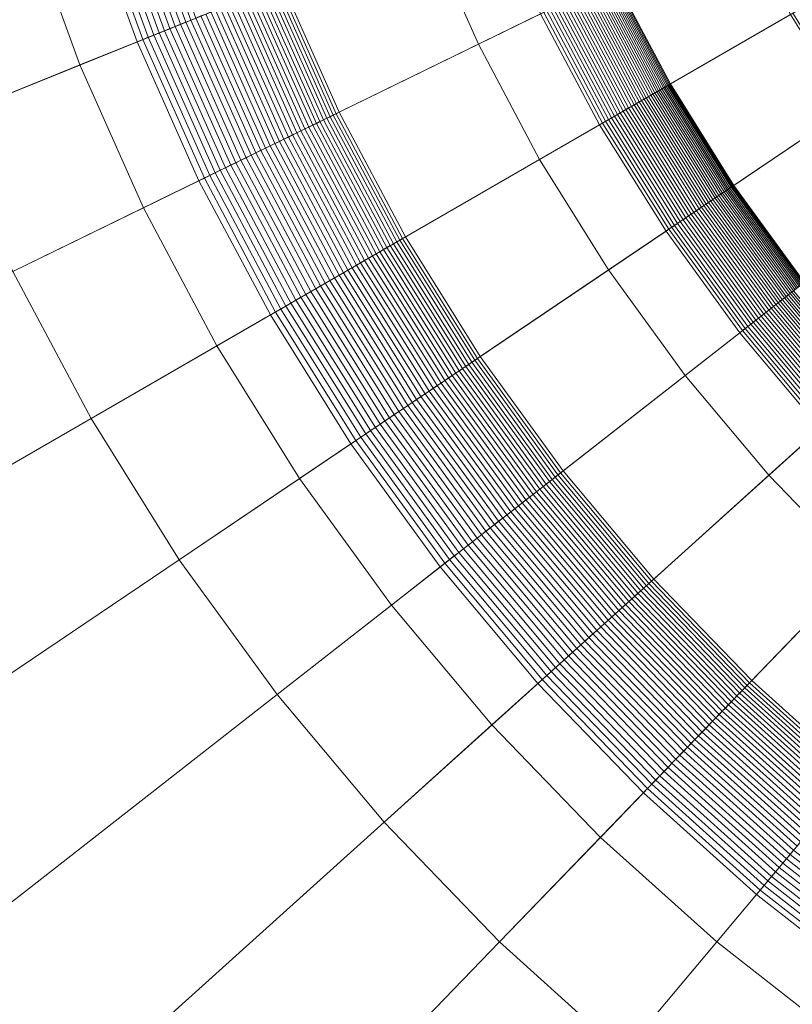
# Model space of a CAD drawing. Header units: millimetres. Extents: x -219 to 220, y -220 to 220.
# Tile 43 of 146: x -45 to -29, y -38 to -17. Entities that reach past the tile are written whole.
import ezdxf

# ---------------------------------------------------------------- set-up
doc = ezdxf.new("R2010")
doc.units = ezdxf.units.MM
doc.layers.add('LUCIDO_1', color=1, linetype='Continuous', lineweight=20, true_color=0xff0000)
doc.layers.add('Nessuna', color=7, linetype='Continuous', lineweight=9)

# ---------------------------------------------------------------- blocks, each defined once
blk = doc.blocks.new('Group-1')
at = {"layer": 'Nessuna', "color": 7, "linetype": 'Continuous', "lineweight": 9, "transparency": 33554687}
for points in [[(-35.559, -17.576, -97.712), (-36.695, -15.025, -97.712), (-20.933, -8.657, -97.712), (-20.28, -10.124, -97.712)], [(-34.249, -20.041, -97.712), (-35.559, -17.576, -97.712), (-20.28, -10.124, -97.712), (-19.526, -11.541, -97.712)], [(-32.769, -22.409, -97.712), (-34.249, -20.041, -97.712), (-19.526, -11.541, -97.712), (-18.676, -12.903, -97.712)], [(-35.319, -14.469, -70.282), (-36.239, -11.943, -70.282), (-48.207, -15.832, -69.262), (-46.987, -19.184, -69.262)], [(-31.128, -24.668, -97.712), (-32.769, -22.409, -97.712), (-18.676, -12.903, -97.712), (-17.732, -14.201, -97.712)], [(-41.944, -17.146, -90.182), (-43.034, -14.151, -90.182), (-42.92, -14.114, -90.234), (-41.832, -17.101, -90.234)], [(-41.832, -17.101, -90.234), (-42.92, -14.114, -90.234), (-42.807, -14.077, -90.29), (-41.722, -17.057, -90.29)], [(-41.722, -17.057, -90.29), (-42.807, -14.077, -90.29), (-42.695, -14.041, -90.349), (-41.614, -17.013, -90.349)], [(-42.518, -17.378, -89.968), (-43.623, -14.342, -89.968), (-43.503, -14.304, -90.004), (-42.401, -17.331, -90.004)], [(-42.401, -17.331, -90.004), (-43.503, -14.304, -90.004), (-43.384, -14.265, -90.044), (-42.285, -17.284, -90.044)], [(-42.285, -17.284, -90.044), (-43.384, -14.265, -90.044), (-43.266, -14.227, -90.086), (-42.17, -17.238, -90.086)], [(-42.17, -17.238, -90.086), (-43.266, -14.227, -90.086), (-43.149, -14.189, -90.133), (-42.056, -17.192, -90.133)], [(-42.056, -17.192, -90.133), (-43.149, -14.189, -90.133), (-43.034, -14.151, -90.182), (-41.944, -17.146, -90.182)], [(-29.333, -26.806, -97.712), (-31.128, -24.668, -97.712), (-17.732, -14.201, -97.712), (-16.7, -15.431, -97.712)], [(-34.226, -16.925, -70.282), (-35.319, -14.469, -70.282), (-46.987, -19.184, -69.262), (-45.536, -22.442, -69.262)], [(-44.1, -18.017, -89.626), (-45.246, -14.87, -89.626), (-43.987, -14.461, -89.879), (-42.873, -17.522, -89.879)], [(-42.873, -17.522, -89.879), (-43.987, -14.461, -89.879), (-43.865, -14.421, -89.905), (-42.754, -17.473, -89.905)], [(-42.754, -17.473, -89.905), (-43.865, -14.421, -89.905), (-43.744, -14.382, -89.935), (-42.636, -17.426, -89.935)], [(-42.636, -17.426, -89.935), (-43.744, -14.382, -89.935), (-43.623, -14.342, -89.968), (-42.518, -17.378, -89.968)], [(-46.987, -19.184, -89.301), (-48.207, -15.832, -89.301), (-45.246, -14.87, -89.626), (-44.1, -18.017, -89.626)], [(-28.869, -16.935, -81.761), (-29.976, -14.853, -81.761), (-32.647, -16.155, -71.709), (-31.442, -18.421, -71.709)], [(-38.544, -19.031, -92.208), (-39.773, -16.269, -92.208), (-36.695, -15.025, -97.712), (-35.559, -17.576, -97.712)], [(-27.394, -28.815, -97.712), (-29.333, -26.806, -97.712), (-16.7, -15.431, -97.712), (-15.585, -16.586, -97.712)], [(-31.594, -18.509, -71.294), (-32.805, -16.232, -71.294), (-32.839, -16.249, -71.23), (-31.627, -18.528, -71.23)], [(-31.563, -18.491, -71.361), (-32.773, -16.217, -71.361), (-32.805, -16.232, -71.294), (-31.594, -18.509, -71.294)], [(-31.535, -18.474, -71.428), (-32.743, -16.202, -71.428), (-32.773, -16.217, -71.361), (-31.563, -18.491, -71.361)], [(-31.508, -18.459, -71.497), (-32.715, -16.189, -71.497), (-32.743, -16.202, -71.428), (-31.535, -18.474, -71.428)], [(-31.484, -18.445, -71.566), (-32.69, -16.177, -71.566), (-32.715, -16.189, -71.497), (-31.508, -18.459, -71.497)], [(-31.462, -18.432, -71.637), (-32.667, -16.165, -71.637), (-32.69, -16.177, -71.566), (-31.484, -18.445, -71.566)], [(-31.442, -18.421, -71.709), (-32.647, -16.155, -71.709), (-32.667, -16.165, -71.637), (-31.462, -18.432, -71.637)], [(-39.032, -19.27, -91.469), (-40.277, -16.473, -91.469), (-40.198, -16.441, -91.568), (-38.955, -19.232, -91.568)], [(-38.955, -19.232, -91.568), (-40.198, -16.441, -91.568), (-40.121, -16.409, -91.67), (-38.88, -19.196, -91.67)], [(-38.88, -19.196, -91.67), (-40.121, -16.409, -91.67), (-40.046, -16.379, -91.773), (-38.808, -19.16, -91.773)], [(-38.808, -19.16, -91.773), (-40.046, -16.379, -91.773), (-39.974, -16.35, -91.879), (-38.738, -19.126, -91.879)], [(-38.738, -19.126, -91.879), (-39.974, -16.35, -91.879), (-39.904, -16.322, -91.987), (-38.67, -19.093, -91.987)], [(-38.67, -19.093, -91.987), (-39.904, -16.322, -91.987), (-39.838, -16.295, -92.096), (-38.606, -19.062, -92.096)], [(-38.606, -19.062, -92.096), (-39.838, -16.295, -92.096), (-39.773, -16.269, -92.208), (-38.544, -19.031, -92.208)], [(-32.011, -18.749, -70.723), (-33.238, -16.444, -70.723), (-33.291, -16.469, -70.677), (-32.063, -18.779, -70.677)], [(-31.962, -18.721, -70.772), (-33.186, -16.418, -70.772), (-33.238, -16.444, -70.723), (-32.011, -18.749, -70.723)], [(-31.914, -18.693, -70.822), (-33.136, -16.394, -70.822), (-33.186, -16.418, -70.772), (-31.962, -18.721, -70.772)], [(-31.867, -18.666, -70.875), (-33.088, -16.37, -70.875), (-33.136, -16.394, -70.822), (-31.914, -18.693, -70.822)], [(-31.822, -18.64, -70.93), (-33.041, -16.348, -70.93), (-33.088, -16.37, -70.875), (-31.867, -18.666, -70.875)], [(-31.78, -18.616, -70.986), (-32.997, -16.326, -70.986), (-33.041, -16.348, -70.93), (-31.822, -18.64, -70.93)], [(-31.739, -18.592, -71.044), (-32.954, -16.305, -71.044), (-32.997, -16.326, -70.986), (-31.78, -18.616, -70.986)], [(-31.699, -18.569, -71.105), (-32.914, -16.286, -71.105), (-32.954, -16.305, -71.044), (-31.739, -18.592, -71.044)], [(-31.662, -18.548, -71.166), (-32.875, -16.267, -71.166), (-32.914, -16.286, -71.105), (-31.699, -18.569, -71.105)], [(-31.627, -18.528, -71.23), (-32.839, -16.249, -71.23), (-32.875, -16.267, -71.166), (-31.662, -18.548, -71.166)], [(-39.541, -19.518, -90.924), (-40.803, -16.685, -90.924), (-40.71, -16.647, -91.009), (-39.451, -19.474, -91.009)], [(-39.451, -19.474, -91.009), (-40.71, -16.647, -91.009), (-40.619, -16.611, -91.096), (-39.363, -19.431, -91.096)], [(-39.363, -19.431, -91.096), (-40.619, -16.611, -91.096), (-40.53, -16.575, -91.186), (-39.277, -19.389, -91.186)], [(-39.277, -19.389, -91.186), (-40.53, -16.575, -91.186), (-40.443, -16.54, -91.278), (-39.193, -19.348, -91.278)], [(-39.193, -19.348, -91.278), (-40.443, -16.54, -91.278), (-40.359, -16.506, -91.372), (-39.111, -19.308, -91.372)], [(-39.111, -19.308, -91.372), (-40.359, -16.506, -91.372), (-40.277, -16.473, -91.469), (-39.032, -19.27, -91.469)], [(-32.399, -18.973, -70.449), (-33.639, -16.639, -70.449), (-33.702, -16.67, -70.42), (-32.459, -19.008, -70.42)], [(-32.34, -18.939, -70.481), (-33.578, -16.61, -70.481), (-33.639, -16.639, -70.449), (-32.399, -18.973, -70.449)], [(-32.282, -18.906, -70.515), (-33.518, -16.58, -70.515), (-33.578, -16.61, -70.481), (-32.34, -18.939, -70.481)], [(-32.225, -18.873, -70.552), (-33.459, -16.552, -70.552), (-33.518, -16.58, -70.515), (-32.282, -18.906, -70.515)], [(-32.17, -18.841, -70.591), (-33.402, -16.524, -70.591), (-33.459, -16.552, -70.552), (-32.225, -18.873, -70.552)], [(-32.116, -18.81, -70.633), (-33.346, -16.496, -70.633), (-33.402, -16.524, -70.591), (-32.17, -18.841, -70.591)], [(-32.063, -18.779, -70.677), (-33.291, -16.469, -70.677), (-33.346, -16.496, -70.633), (-32.116, -18.81, -70.633)], [(-40.02, -19.752, -90.543), (-41.296, -16.884, -90.543), (-41.194, -16.843, -90.614), (-39.921, -19.703, -90.614)], [(-39.921, -19.703, -90.614), (-41.194, -16.843, -90.614), (-41.093, -16.802, -90.687), (-39.823, -19.655, -90.687)], [(-39.823, -19.655, -90.687), (-41.093, -16.802, -90.687), (-40.995, -16.762, -90.764), (-39.727, -19.609, -90.764)], [(-39.727, -19.609, -90.764), (-40.995, -16.762, -90.764), (-40.898, -16.723, -90.843), (-39.633, -19.563, -90.843)], [(-39.633, -19.563, -90.843), (-40.898, -16.723, -90.843), (-40.803, -16.685, -90.924), (-39.541, -19.518, -90.924)], [(-32.834, -19.224, -70.3), (-34.091, -16.86, -70.3), (-34.158, -16.893, -70.29), (-32.899, -19.262, -70.29)], [(-32.77, -19.187, -70.313), (-34.025, -16.828, -70.313), (-34.091, -16.86, -70.3), (-32.834, -19.224, -70.3)], [(-32.707, -19.151, -70.329), (-33.959, -16.795, -70.329), (-34.025, -16.828, -70.313), (-32.77, -19.187, -70.313)], [(-32.643, -19.114, -70.348), (-33.894, -16.763, -70.348), (-33.959, -16.795, -70.329), (-32.707, -19.151, -70.329)], [(-32.581, -19.078, -70.369), (-33.829, -16.732, -70.369), (-33.894, -16.763, -70.348), (-32.643, -19.114, -70.348)], [(-32.519, -19.043, -70.393), (-33.765, -16.701, -70.393), (-33.829, -16.732, -70.369), (-32.581, -19.078, -70.369)], [(-32.459, -19.008, -70.42), (-33.702, -16.67, -70.42), (-33.765, -16.701, -70.393), (-32.519, -19.043, -70.393)], [(-32.963, -19.299, -70.282), (-34.226, -16.925, -70.282), (-45.536, -22.442, -69.262), (-43.862, -25.591, -69.262)], [(-40.539, -20.005, -90.234), (-41.832, -17.101, -90.234), (-41.722, -17.057, -90.29), (-40.433, -19.953, -90.29)], [(-40.433, -19.953, -90.29), (-41.722, -17.057, -90.29), (-41.614, -17.013, -90.349), (-40.327, -19.901, -90.349)], [(-40.327, -19.901, -90.349), (-41.614, -17.013, -90.349), (-41.506, -16.969, -90.41), (-40.223, -19.851, -90.41)], [(-40.223, -19.851, -90.41), (-41.506, -16.969, -90.41), (-41.401, -16.927, -90.475), (-40.121, -19.801, -90.475)], [(-40.121, -19.801, -90.475), (-41.401, -16.927, -90.475), (-41.296, -16.884, -90.543), (-40.02, -19.752, -90.543)], [(-32.899, -19.262, -70.29), (-34.158, -16.893, -70.29), (-34.226, -16.925, -70.282), (-32.963, -19.299, -70.282)], [(-27.619, -18.935, -81.761), (-28.869, -16.935, -81.761), (-31.442, -18.421, -71.709), (-30.083, -20.597, -71.709)], [(-27.573, -18.904, -81.942), (-28.821, -16.907, -81.942), (-28.869, -16.935, -81.761), (-27.619, -18.935, -81.761)], [(-41.091, -20.274, -90.004), (-42.401, -17.331, -90.004), (-42.285, -17.284, -90.044), (-40.978, -20.219, -90.044)], [(-40.978, -20.219, -90.044), (-42.285, -17.284, -90.044), (-42.17, -17.238, -90.086), (-40.867, -20.165, -90.086)], [(-40.867, -20.165, -90.086), (-42.17, -17.238, -90.086), (-42.056, -17.192, -90.133), (-40.757, -20.111, -90.133)], [(-40.757, -20.111, -90.133), (-42.056, -17.192, -90.133), (-41.944, -17.146, -90.182), (-40.648, -20.058, -90.182)], [(-40.648, -20.058, -90.182), (-41.944, -17.146, -90.182), (-41.832, -17.101, -90.234), (-40.539, -20.005, -90.234)], [(-41.548, -20.497, -89.879), (-42.873, -17.522, -89.879), (-42.754, -17.473, -89.905), (-41.433, -20.441, -89.905)], [(-41.433, -20.441, -89.905), (-42.754, -17.473, -89.905), (-42.636, -17.426, -89.935), (-41.318, -20.385, -89.935)], [(-41.318, -20.385, -89.935), (-42.636, -17.426, -89.935), (-42.518, -17.378, -89.968), (-41.204, -20.329, -89.968)], [(-41.204, -20.329, -89.968), (-42.518, -17.378, -89.968), (-42.401, -17.331, -90.004), (-41.091, -20.274, -90.004)], [(-42.738, -21.077, -89.626), (-44.1, -18.017, -89.626), (-42.873, -17.522, -89.879), (-41.548, -20.497, -89.879)], [(-37.124, -21.701, -92.208), (-38.544, -19.031, -92.208), (-35.559, -17.576, -97.712), (-34.249, -20.041, -97.712)], [(-45.536, -22.442, -89.301), (-46.987, -19.184, -89.301), (-44.1, -18.017, -89.626), (-42.738, -21.077, -89.626)], [(-30.293, -20.739, -71.166), (-31.662, -18.548, -71.166), (-31.699, -18.569, -71.105), (-30.329, -20.763, -71.105)], [(-30.26, -20.716, -71.23), (-31.627, -18.528, -71.23), (-31.662, -18.548, -71.166), (-30.293, -20.739, -71.166)], [(-30.228, -20.695, -71.294), (-31.594, -18.509, -71.294), (-31.627, -18.528, -71.23), (-30.26, -20.716, -71.23)], [(-30.199, -20.675, -71.361), (-31.563, -18.491, -71.361), (-31.594, -18.509, -71.294), (-30.228, -20.695, -71.294)], [(-30.171, -20.656, -71.428), (-31.535, -18.474, -71.428), (-31.563, -18.491, -71.361), (-30.199, -20.675, -71.361)], [(-30.146, -20.639, -71.497), (-31.508, -18.459, -71.497), (-31.535, -18.474, -71.428), (-30.171, -20.656, -71.428)], [(-30.123, -20.624, -71.566), (-31.484, -18.445, -71.566), (-31.508, -18.459, -71.497), (-30.146, -20.639, -71.497)], [(-30.102, -20.609, -71.637), (-31.462, -18.432, -71.637), (-31.484, -18.445, -71.566), (-30.123, -20.624, -71.566)], [(-30.083, -20.597, -71.709), (-31.442, -18.421, -71.709), (-31.462, -18.432, -71.637), (-30.102, -20.609, -71.637)], [(-30.628, -20.964, -70.723), (-32.011, -18.749, -70.723), (-32.063, -18.779, -70.677), (-30.677, -20.997, -70.677)], [(-30.58, -20.932, -70.772), (-31.962, -18.721, -70.772), (-32.011, -18.749, -70.723), (-30.628, -20.964, -70.723)], [(-30.534, -20.901, -70.822), (-31.914, -18.693, -70.822), (-31.962, -18.721, -70.772), (-30.58, -20.932, -70.772)], [(-30.489, -20.871, -70.875), (-31.867, -18.666, -70.875), (-31.914, -18.693, -70.822), (-30.534, -20.901, -70.822)], [(-30.447, -20.842, -70.93), (-31.822, -18.64, -70.93), (-31.867, -18.666, -70.875), (-30.489, -20.871, -70.875)], [(-30.406, -20.815, -70.986), (-31.78, -18.616, -70.986), (-31.822, -18.64, -70.93), (-30.447, -20.842, -70.93)], [(-30.366, -20.788, -71.044), (-31.739, -18.592, -71.044), (-31.78, -18.616, -70.986), (-30.406, -20.815, -70.986)], [(-30.329, -20.763, -71.105), (-31.699, -18.569, -71.105), (-31.739, -18.592, -71.044), (-30.366, -20.788, -71.044)], [(-30.998, -21.214, -70.449), (-32.399, -18.973, -70.449), (-32.459, -19.008, -70.42), (-31.056, -21.253, -70.42)], [(-30.942, -21.176, -70.481), (-32.34, -18.939, -70.481), (-32.399, -18.973, -70.449), (-30.998, -21.214, -70.449)], [(-30.886, -21.139, -70.515), (-32.282, -18.906, -70.515), (-32.34, -18.939, -70.481), (-30.942, -21.176, -70.481)], [(-30.832, -21.102, -70.552), (-32.225, -18.873, -70.552), (-32.282, -18.906, -70.515), (-30.886, -21.139, -70.515)], [(-30.779, -21.066, -70.591), (-32.17, -18.841, -70.591), (-32.225, -18.873, -70.552), (-30.832, -21.102, -70.552)], [(-30.727, -21.031, -70.633), (-32.116, -18.81, -70.633), (-32.17, -18.841, -70.591), (-30.779, -21.066, -70.591)], [(-30.677, -20.997, -70.677), (-32.063, -18.779, -70.677), (-32.116, -18.81, -70.633), (-30.727, -21.031, -70.633)], [(-26.233, -20.843, -81.761), (-27.619, -18.935, -81.761), (-30.083, -20.597, -71.709), (-28.575, -22.673, -71.709)], [(-37.448, -21.888, -91.67), (-38.88, -19.196, -91.67), (-38.808, -19.16, -91.773), (-37.379, -21.848, -91.773)], [(-37.379, -21.848, -91.773), (-38.808, -19.16, -91.773), (-38.738, -19.126, -91.879), (-37.311, -21.809, -91.879)], [(-37.311, -21.809, -91.879), (-38.738, -19.126, -91.879), (-38.67, -19.093, -91.987), (-37.246, -21.772, -91.987)], [(-37.246, -21.772, -91.987), (-38.67, -19.093, -91.987), (-38.606, -19.062, -92.096), (-37.184, -21.736, -92.096)], [(-37.184, -21.736, -92.096), (-38.606, -19.062, -92.096), (-38.544, -19.031, -92.208), (-37.124, -21.701, -92.208)], [(-31.354, -21.454, -70.313), (-32.77, -19.187, -70.313), (-32.834, -19.224, -70.3), (-31.415, -21.496, -70.3)], [(-31.293, -21.413, -70.329), (-32.707, -19.151, -70.329), (-32.77, -19.187, -70.313), (-31.354, -21.454, -70.313)], [(-31.233, -21.372, -70.348), (-32.643, -19.114, -70.348), (-32.707, -19.151, -70.329), (-31.293, -21.413, -70.329)], [(-31.173, -21.332, -70.369), (-32.581, -19.078, -70.369), (-32.643, -19.114, -70.348), (-31.233, -21.372, -70.348)], [(-31.114, -21.292, -70.393), (-32.519, -19.043, -70.393), (-32.581, -19.078, -70.369), (-31.173, -21.332, -70.369)], [(-31.056, -21.253, -70.42), (-32.459, -19.008, -70.42), (-32.519, -19.043, -70.393), (-31.114, -21.292, -70.393)], [(-31.539, -21.579, -70.282), (-32.963, -19.299, -70.282), (-43.862, -25.591, -69.262), (-41.971, -28.616, -69.262)], [(-37.914, -22.157, -91.096), (-39.363, -19.431, -91.096), (-39.277, -19.389, -91.186), (-37.831, -22.109, -91.186)], [(-37.831, -22.109, -91.186), (-39.277, -19.389, -91.186), (-39.193, -19.348, -91.278), (-37.75, -22.062, -91.278)], [(-37.75, -22.062, -91.278), (-39.193, -19.348, -91.278), (-39.111, -19.308, -91.372), (-37.671, -22.017, -91.372)], [(-37.671, -22.017, -91.372), (-39.111, -19.308, -91.372), (-39.032, -19.27, -91.469), (-37.595, -21.973, -91.469)], [(-37.595, -21.973, -91.469), (-39.032, -19.27, -91.469), (-38.955, -19.232, -91.568), (-37.52, -21.93, -91.568)], [(-37.52, -21.93, -91.568), (-38.955, -19.232, -91.568), (-38.88, -19.196, -91.67), (-37.448, -21.888, -91.67)], [(-31.477, -21.537, -70.29), (-32.899, -19.262, -70.29), (-32.963, -19.299, -70.282), (-31.539, -21.579, -70.282)], [(-31.415, -21.496, -70.3), (-32.834, -19.224, -70.3), (-32.899, -19.262, -70.29), (-31.477, -21.537, -70.29)], [(-38.357, -22.413, -90.687), (-39.823, -19.655, -90.687), (-39.727, -19.609, -90.764), (-38.265, -22.36, -90.764)], [(-38.265, -22.36, -90.764), (-39.727, -19.609, -90.764), (-39.633, -19.563, -90.843), (-38.174, -22.307, -90.843)], [(-38.174, -22.307, -90.843), (-39.633, -19.563, -90.843), (-39.541, -19.518, -90.924), (-38.085, -22.256, -90.924)], [(-38.085, -22.256, -90.924), (-39.541, -19.518, -90.924), (-39.451, -19.474, -91.009), (-37.998, -22.206, -91.009)], [(-37.998, -22.206, -91.009), (-39.451, -19.474, -91.009), (-39.363, -19.431, -91.096), (-37.914, -22.157, -91.096)], [(-38.743, -22.636, -90.41), (-40.223, -19.851, -90.41), (-40.121, -19.801, -90.475), (-38.644, -22.579, -90.475)], [(-38.644, -22.579, -90.475), (-40.121, -19.801, -90.475), (-40.02, -19.752, -90.543), (-38.547, -22.523, -90.543)], [(-38.547, -22.523, -90.543), (-40.02, -19.752, -90.543), (-39.921, -19.703, -90.614), (-38.451, -22.467, -90.614)], [(-38.451, -22.467, -90.614), (-39.921, -19.703, -90.614), (-39.823, -19.655, -90.687), (-38.357, -22.413, -90.687)], [(-39.151, -22.872, -90.182), (-40.648, -20.058, -90.182), (-40.539, -20.005, -90.234), (-39.047, -22.812, -90.234)], [(-39.047, -22.812, -90.234), (-40.539, -20.005, -90.234), (-40.433, -19.953, -90.29), (-38.944, -22.752, -90.29)], [(-38.944, -22.752, -90.29), (-40.433, -19.953, -90.29), (-40.327, -19.901, -90.349), (-38.843, -22.694, -90.349)], [(-38.843, -22.694, -90.349), (-40.327, -19.901, -90.349), (-40.223, -19.851, -90.41), (-38.743, -22.636, -90.41)], [(-39.578, -23.118, -90.004), (-41.091, -20.274, -90.004), (-40.978, -20.219, -90.044), (-39.47, -23.056, -90.044)], [(-39.47, -23.056, -90.044), (-40.978, -20.219, -90.044), (-40.867, -20.165, -90.086), (-39.363, -22.994, -90.086)], [(-39.363, -22.994, -90.086), (-40.867, -20.165, -90.086), (-40.757, -20.111, -90.133), (-39.257, -22.932, -90.133)], [(-39.257, -22.932, -90.133), (-40.757, -20.111, -90.133), (-40.648, -20.058, -90.182), (-39.151, -22.872, -90.182)], [(-35.522, -24.265, -92.208), (-37.124, -21.701, -92.208), (-34.249, -20.041, -97.712), (-32.769, -22.409, -97.712)], [(-40.019, -23.373, -89.879), (-41.548, -20.497, -89.879), (-41.433, -20.441, -89.905), (-39.908, -23.309, -89.905)], [(-39.908, -23.309, -89.905), (-41.433, -20.441, -89.905), (-41.318, -20.385, -89.935), (-39.797, -23.245, -89.935)], [(-39.797, -23.245, -89.935), (-41.318, -20.385, -89.935), (-41.204, -20.329, -89.968), (-39.688, -23.181, -89.968)], [(-39.688, -23.181, -89.968), (-41.204, -20.329, -89.968), (-41.091, -20.274, -90.004), (-39.578, -23.118, -90.004)], [(-41.166, -24.035, -89.626), (-42.738, -21.077, -89.626), (-41.548, -20.497, -89.879), (-40.019, -23.373, -89.879)], [(-28.659, -22.738, -71.428), (-30.171, -20.656, -71.428), (-30.199, -20.675, -71.361), (-28.685, -22.759, -71.361)], [(-28.635, -22.719, -71.497), (-30.146, -20.639, -71.497), (-30.171, -20.656, -71.428), (-28.659, -22.738, -71.428)], [(-28.612, -22.702, -71.566), (-30.123, -20.624, -71.566), (-30.146, -20.639, -71.497), (-28.635, -22.719, -71.497)], [(-28.593, -22.687, -71.637), (-30.102, -20.609, -71.637), (-30.123, -20.624, -71.566), (-28.612, -22.702, -71.566)], [(-28.575, -22.673, -71.709), (-30.083, -20.597, -71.709), (-30.102, -20.609, -71.637), (-28.593, -22.687, -71.637)], [(-28.961, -22.975, -70.875), (-30.489, -20.871, -70.875), (-30.534, -20.901, -70.822), (-29.003, -23.008, -70.822)], [(-28.92, -22.943, -70.93), (-30.447, -20.842, -70.93), (-30.489, -20.871, -70.875), (-28.961, -22.975, -70.875)], [(-28.881, -22.912, -70.986), (-30.406, -20.815, -70.986), (-30.447, -20.842, -70.93), (-28.92, -22.943, -70.93)], [(-28.844, -22.883, -71.044), (-30.366, -20.788, -71.044), (-30.406, -20.815, -70.986), (-28.881, -22.912, -70.986)], [(-28.809, -22.855, -71.105), (-30.329, -20.763, -71.105), (-30.366, -20.788, -71.044), (-28.844, -22.883, -71.044)], [(-28.775, -22.829, -71.166), (-30.293, -20.739, -71.166), (-30.329, -20.763, -71.105), (-28.809, -22.855, -71.105)], [(-28.743, -22.804, -71.23), (-30.26, -20.716, -71.23), (-30.293, -20.739, -71.166), (-28.775, -22.829, -71.166)], [(-28.713, -22.781, -71.294), (-30.228, -20.695, -71.294), (-30.26, -20.716, -71.23), (-28.743, -22.804, -71.23)], [(-28.685, -22.759, -71.361), (-30.199, -20.675, -71.361), (-30.228, -20.695, -71.294), (-28.713, -22.781, -71.294)], [(-43.862, -25.591, -89.301), (-45.536, -22.442, -89.301), (-42.738, -21.077, -89.626), (-41.166, -24.035, -89.626)], [(-29.236, -23.19, -70.591), (-30.779, -21.066, -70.591), (-30.832, -21.102, -70.552), (-29.287, -23.229, -70.552)], [(-29.187, -23.151, -70.633), (-30.727, -21.031, -70.633), (-30.779, -21.066, -70.591), (-29.236, -23.19, -70.591)], [(-29.139, -23.114, -70.677), (-30.677, -20.997, -70.677), (-30.727, -21.031, -70.633), (-29.187, -23.151, -70.633)], [(-29.092, -23.077, -70.723), (-30.628, -20.964, -70.723), (-30.677, -20.997, -70.677), (-29.139, -23.114, -70.677)], [(-29.047, -23.042, -70.772), (-30.58, -20.932, -70.772), (-30.628, -20.964, -70.723), (-29.092, -23.077, -70.723)], [(-29.003, -23.008, -70.822), (-30.534, -20.901, -70.822), (-30.58, -20.932, -70.772), (-29.047, -23.042, -70.772)], [(-29.555, -23.438, -70.393), (-31.114, -21.292, -70.393), (-31.173, -21.332, -70.369), (-29.611, -23.482, -70.369)], [(-29.499, -23.395, -70.42), (-31.056, -21.253, -70.42), (-31.114, -21.292, -70.393), (-29.555, -23.438, -70.393)], [(-29.445, -23.352, -70.449), (-30.998, -21.214, -70.449), (-31.056, -21.253, -70.42), (-29.499, -23.395, -70.42)], [(-29.391, -23.31, -70.481), (-30.942, -21.176, -70.481), (-30.998, -21.214, -70.449), (-29.445, -23.352, -70.449)], [(-29.338, -23.269, -70.515), (-30.886, -21.139, -70.515), (-30.942, -21.176, -70.481), (-29.391, -23.31, -70.481)], [(-29.287, -23.229, -70.552), (-30.832, -21.102, -70.552), (-30.886, -21.139, -70.515), (-29.338, -23.269, -70.515)], [(-29.841, -23.662, -70.3), (-31.415, -21.496, -70.3), (-31.477, -21.537, -70.29), (-29.9, -23.708, -70.29)], [(-29.783, -23.616, -70.313), (-31.354, -21.454, -70.313), (-31.415, -21.496, -70.3), (-29.841, -23.662, -70.3)], [(-29.725, -23.571, -70.329), (-31.293, -21.413, -70.329), (-31.354, -21.454, -70.313), (-29.783, -23.616, -70.313)], [(-29.668, -23.526, -70.348), (-31.233, -21.372, -70.348), (-31.293, -21.413, -70.329), (-29.725, -23.571, -70.329)], [(-29.611, -23.482, -70.369), (-31.173, -21.332, -70.369), (-31.233, -21.372, -70.348), (-29.668, -23.526, -70.348)], [(-29.959, -23.754, -70.282), (-31.539, -21.579, -70.282), (-41.971, -28.616, -69.262), (-39.875, -31.501, -69.262)], [(-35.579, -24.304, -92.096), (-37.184, -21.736, -92.096), (-37.124, -21.701, -92.208), (-35.522, -24.265, -92.208)], [(-29.9, -23.708, -70.29), (-31.477, -21.537, -70.29), (-31.539, -21.579, -70.282), (-29.959, -23.754, -70.282)], [(-35.972, -24.569, -91.469), (-37.595, -21.973, -91.469), (-37.52, -21.93, -91.568), (-35.901, -24.521, -91.568)], [(-35.901, -24.521, -91.568), (-37.52, -21.93, -91.568), (-37.448, -21.888, -91.67), (-35.832, -24.475, -91.67)], [(-35.832, -24.475, -91.67), (-37.448, -21.888, -91.67), (-37.379, -21.848, -91.773), (-35.765, -24.43, -91.773)], [(-35.765, -24.43, -91.773), (-37.379, -21.848, -91.773), (-37.311, -21.809, -91.879), (-35.701, -24.386, -91.879)], [(-35.701, -24.386, -91.879), (-37.311, -21.809, -91.879), (-37.246, -21.772, -91.987), (-35.639, -24.344, -91.987)], [(-35.639, -24.344, -91.987), (-37.246, -21.772, -91.987), (-37.184, -21.736, -92.096), (-35.579, -24.304, -92.096)], [(-36.277, -24.775, -91.096), (-37.914, -22.157, -91.096), (-37.831, -22.109, -91.186), (-36.198, -24.722, -91.186)], [(-36.198, -24.722, -91.186), (-37.831, -22.109, -91.186), (-37.75, -22.062, -91.278), (-36.121, -24.67, -91.278)], [(-36.121, -24.67, -91.278), (-37.75, -22.062, -91.278), (-37.671, -22.017, -91.372), (-36.045, -24.619, -91.372)], [(-36.045, -24.619, -91.372), (-37.671, -22.017, -91.372), (-37.595, -21.973, -91.469), (-35.972, -24.569, -91.469)], [(-36.614, -25.002, -90.764), (-38.265, -22.36, -90.764), (-38.174, -22.307, -90.843), (-36.527, -24.943, -90.843)], [(-36.527, -24.943, -90.843), (-38.174, -22.307, -90.843), (-38.085, -22.256, -90.924), (-36.442, -24.886, -90.924)], [(-36.442, -24.886, -90.924), (-38.085, -22.256, -90.924), (-37.998, -22.206, -91.009), (-36.359, -24.83, -91.009)], [(-36.359, -24.83, -91.009), (-37.998, -22.206, -91.009), (-37.914, -22.157, -91.096), (-36.277, -24.775, -91.096)], [(-173.888, -100.662, -79.962), (-180.483, -88.26, -79.962), (-45.536, -22.442, -89.301), (-43.862, -25.591, -89.301)], [(-43.862, -25.591, -69.262), (-45.536, -22.442, -69.262), (-166.722, -81.548, -60.875), (-160.629, -93.007, -60.875)], [(-36.977, -25.247, -90.475), (-38.644, -22.579, -90.475), (-38.547, -22.523, -90.543), (-36.884, -25.184, -90.543)], [(-36.884, -25.184, -90.543), (-38.547, -22.523, -90.543), (-38.451, -22.467, -90.614), (-36.792, -25.122, -90.614)], [(-36.792, -25.122, -90.614), (-38.451, -22.467, -90.614), (-38.357, -22.413, -90.687), (-36.702, -25.061, -90.687)], [(-36.702, -25.061, -90.687), (-38.357, -22.413, -90.687), (-38.265, -22.36, -90.764), (-36.614, -25.002, -90.764)], [(-33.744, -26.712, -92.208), (-35.522, -24.265, -92.208), (-32.769, -22.409, -97.712), (-31.128, -24.668, -97.712)], [(-37.363, -25.507, -90.234), (-39.047, -22.812, -90.234), (-38.944, -22.752, -90.29), (-37.264, -25.441, -90.29)], [(-37.264, -25.441, -90.29), (-38.944, -22.752, -90.29), (-38.843, -22.694, -90.349), (-37.167, -25.375, -90.349)], [(-37.167, -25.375, -90.349), (-38.843, -22.694, -90.349), (-38.743, -22.636, -90.41), (-37.071, -25.311, -90.41)], [(-37.071, -25.311, -90.41), (-38.743, -22.636, -90.41), (-38.644, -22.579, -90.475), (-36.977, -25.247, -90.475)], [(-37.665, -25.711, -90.086), (-39.363, -22.994, -90.086), (-39.257, -22.932, -90.133), (-37.563, -25.642, -90.133)], [(-37.563, -25.642, -90.133), (-39.257, -22.932, -90.133), (-39.151, -22.872, -90.182), (-37.462, -25.574, -90.182)], [(-37.462, -25.574, -90.182), (-39.151, -22.872, -90.182), (-39.047, -22.812, -90.234), (-37.363, -25.507, -90.234)], [(-27.29, -24.966, -70.875), (-28.961, -22.975, -70.875), (-29.003, -23.008, -70.822), (-27.33, -25.002, -70.822)], [(-27.252, -24.932, -70.93), (-28.92, -22.943, -70.93), (-28.961, -22.975, -70.875), (-27.29, -24.966, -70.875)], [(-27.215, -24.899, -70.986), (-28.881, -22.912, -70.986), (-28.92, -22.943, -70.93), (-27.252, -24.932, -70.93)], [(-27.179, -24.867, -71.044), (-28.844, -22.883, -71.044), (-28.881, -22.912, -70.986), (-27.215, -24.899, -70.986)], [(-27.146, -24.837, -71.105), (-28.809, -22.855, -71.105), (-28.844, -22.883, -71.044), (-27.179, -24.867, -71.044)], [(-38.081, -25.992, -89.935), (-39.797, -23.245, -89.935), (-39.688, -23.181, -89.968), (-37.976, -25.921, -89.968)], [(-37.976, -25.921, -89.968), (-39.688, -23.181, -89.968), (-39.578, -23.118, -90.004), (-37.871, -25.85, -90.004)], [(-37.871, -25.85, -90.004), (-39.578, -23.118, -90.004), (-39.47, -23.056, -90.044), (-37.768, -25.78, -90.044)], [(-37.768, -25.78, -90.044), (-39.47, -23.056, -90.044), (-39.363, -22.994, -90.086), (-37.665, -25.711, -90.086)], [(-27.549, -25.2, -70.591), (-29.236, -23.19, -70.591), (-29.287, -23.229, -70.552), (-27.597, -25.243, -70.552)], [(-27.503, -25.158, -70.633), (-29.187, -23.151, -70.633), (-29.236, -23.19, -70.591), (-27.549, -25.2, -70.591)], [(-27.458, -25.117, -70.677), (-29.139, -23.114, -70.677), (-29.187, -23.151, -70.633), (-27.503, -25.158, -70.633)], [(-27.414, -25.078, -70.723), (-29.092, -23.077, -70.723), (-29.139, -23.114, -70.677), (-27.458, -25.117, -70.677)], [(-27.371, -25.039, -70.772), (-29.047, -23.042, -70.772), (-29.092, -23.077, -70.723), (-27.414, -25.078, -70.723)], [(-27.33, -25.002, -70.822), (-29.003, -23.008, -70.822), (-29.047, -23.042, -70.772), (-27.371, -25.039, -70.772)], [(-39.391, -26.875, -89.626), (-41.166, -24.035, -89.626), (-40.019, -23.373, -89.879), (-38.293, -26.135, -89.879)], [(-38.293, -26.135, -89.879), (-40.019, -23.373, -89.879), (-39.908, -23.309, -89.905), (-38.187, -26.063, -89.905)], [(-38.187, -26.063, -89.905), (-39.908, -23.309, -89.905), (-39.797, -23.245, -89.935), (-38.081, -25.992, -89.935)], [(-27.797, -25.423, -70.42), (-29.499, -23.395, -70.42), (-29.555, -23.438, -70.393), (-27.85, -25.47, -70.393)], [(-27.746, -25.377, -70.449), (-29.445, -23.352, -70.449), (-29.499, -23.395, -70.42), (-27.797, -25.423, -70.42)], [(-27.695, -25.331, -70.481), (-29.391, -23.31, -70.481), (-29.445, -23.352, -70.449), (-27.746, -25.377, -70.449)], [(-27.646, -25.287, -70.515), (-29.338, -23.269, -70.515), (-29.391, -23.31, -70.481), (-27.695, -25.331, -70.481)], [(-27.597, -25.243, -70.552), (-29.287, -23.229, -70.552), (-29.338, -23.269, -70.515), (-27.646, -25.287, -70.515)], [(-28.065, -25.664, -70.313), (-29.783, -23.616, -70.313), (-29.841, -23.662, -70.3), (-28.12, -25.713, -70.3)], [(-28.01, -25.615, -70.329), (-29.725, -23.571, -70.329), (-29.783, -23.616, -70.313), (-28.065, -25.664, -70.313)], [(-27.956, -25.566, -70.348), (-29.668, -23.526, -70.348), (-29.725, -23.571, -70.329), (-28.01, -25.615, -70.329)], [(-27.902, -25.518, -70.369), (-29.611, -23.482, -70.369), (-29.668, -23.526, -70.348), (-27.956, -25.566, -70.348)], [(-27.85, -25.47, -70.393), (-29.555, -23.438, -70.393), (-29.611, -23.482, -70.369), (-27.902, -25.518, -70.369)], [(-28.231, -25.813, -70.282), (-29.959, -23.754, -70.282), (-39.875, -31.501, -69.262), (-37.582, -34.234, -69.262)], [(-28.175, -25.763, -70.29), (-29.9, -23.708, -70.29), (-29.959, -23.754, -70.282), (-28.231, -25.813, -70.282)], [(-28.12, -25.713, -70.3), (-29.841, -23.662, -70.3), (-29.9, -23.708, -70.29), (-28.175, -25.763, -70.29)], [(-41.971, -28.616, -89.301), (-43.862, -25.591, -89.301), (-41.166, -24.035, -89.626), (-39.391, -26.875, -89.626)], [(-34.039, -26.942, -91.67), (-35.832, -24.475, -91.67), (-35.765, -24.43, -91.773), (-33.976, -26.893, -91.773)], [(-33.976, -26.893, -91.773), (-35.765, -24.43, -91.773), (-35.701, -24.386, -91.879), (-33.915, -26.845, -91.879)], [(-33.915, -26.845, -91.879), (-35.701, -24.386, -91.879), (-35.639, -24.344, -91.987), (-33.856, -26.799, -91.987)], [(-33.856, -26.799, -91.987), (-35.639, -24.344, -91.987), (-35.579, -24.304, -92.096), (-33.799, -26.754, -92.096)], [(-33.799, -26.754, -92.096), (-35.579, -24.304, -92.096), (-35.522, -24.265, -92.208), (-33.744, -26.712, -92.208)], [(-34.387, -27.214, -91.186), (-36.198, -24.722, -91.186), (-36.121, -24.67, -91.278), (-34.314, -27.157, -91.278)], [(-34.314, -27.157, -91.278), (-36.121, -24.67, -91.278), (-36.045, -24.619, -91.372), (-34.242, -27.101, -91.372)], [(-34.242, -27.101, -91.372), (-36.045, -24.619, -91.372), (-35.972, -24.569, -91.469), (-34.173, -27.046, -91.469)], [(-34.173, -27.046, -91.469), (-35.972, -24.569, -91.469), (-35.901, -24.521, -91.568), (-34.105, -26.993, -91.568)], [(-34.105, -26.993, -91.568), (-35.901, -24.521, -91.568), (-35.832, -24.475, -91.67), (-34.039, -26.942, -91.67)], [(-31.801, -29.028, -92.208), (-33.744, -26.712, -92.208), (-31.128, -24.668, -97.712), (-29.333, -26.806, -97.712)], [(-34.619, -27.395, -90.924), (-36.442, -24.886, -90.924), (-36.359, -24.83, -91.009), (-34.54, -27.333, -91.009)], [(-34.54, -27.333, -91.009), (-36.359, -24.83, -91.009), (-36.277, -24.775, -91.096), (-34.463, -27.273, -91.096)], [(-34.463, -27.273, -91.096), (-36.277, -24.775, -91.096), (-36.198, -24.722, -91.186), (-34.387, -27.214, -91.186)], [(-34.952, -27.655, -90.614), (-36.792, -25.122, -90.614), (-36.702, -25.061, -90.687), (-34.866, -27.588, -90.687)], [(-34.866, -27.588, -90.687), (-36.702, -25.061, -90.687), (-36.614, -25.002, -90.764), (-34.782, -27.522, -90.764)], [(-34.782, -27.522, -90.764), (-36.614, -25.002, -90.764), (-36.527, -24.943, -90.843), (-34.7, -27.458, -90.843)], [(-34.7, -27.458, -90.843), (-36.527, -24.943, -90.843), (-36.442, -24.886, -90.924), (-34.619, -27.395, -90.924)], [(-35.217, -27.862, -90.41), (-37.071, -25.311, -90.41), (-36.977, -25.247, -90.475), (-35.127, -27.792, -90.475)], [(-35.127, -27.792, -90.475), (-36.977, -25.247, -90.475), (-36.884, -25.184, -90.543), (-35.039, -27.723, -90.543)], [(-35.039, -27.723, -90.543), (-36.884, -25.184, -90.543), (-36.792, -25.122, -90.614), (-34.952, -27.655, -90.614)], [(-35.589, -28.153, -90.182), (-37.462, -25.574, -90.182), (-37.363, -25.507, -90.234), (-35.494, -28.079, -90.234)], [(-35.494, -28.079, -90.234), (-37.363, -25.507, -90.234), (-37.264, -25.441, -90.29), (-35.401, -28.006, -90.29)], [(-35.401, -28.006, -90.29), (-37.264, -25.441, -90.29), (-37.167, -25.375, -90.349), (-35.308, -27.934, -90.349)], [(-35.308, -27.934, -90.349), (-37.167, -25.375, -90.349), (-37.071, -25.311, -90.41), (-35.217, -27.862, -90.41)], [(-166.445, -112.574, -79.962), (-173.888, -100.662, -79.962), (-43.862, -25.591, -89.301), (-41.971, -28.616, -89.301)], [(-41.971, -28.616, -69.262), (-43.862, -25.591, -69.262), (-160.629, -93.007, -60.875), (-153.752, -104.013, -60.875)], [(-35.879, -28.38, -90.044), (-37.768, -25.78, -90.044), (-37.665, -25.711, -90.086), (-35.782, -28.303, -90.086)], [(-35.782, -28.303, -90.086), (-37.665, -25.711, -90.086), (-37.563, -25.642, -90.133), (-35.685, -28.228, -90.133)], [(-35.685, -28.228, -90.133), (-37.563, -25.642, -90.133), (-37.462, -25.574, -90.182), (-35.589, -28.153, -90.182)], [(-36.177, -28.612, -89.935), (-38.081, -25.992, -89.935), (-37.976, -25.921, -89.968), (-36.077, -28.534, -89.968)], [(-36.077, -28.534, -89.968), (-37.976, -25.921, -89.968), (-37.871, -25.85, -90.004), (-35.978, -28.457, -90.004)], [(-35.978, -28.457, -90.004), (-37.871, -25.85, -90.004), (-37.768, -25.78, -90.044), (-35.879, -28.38, -90.044)], [(-26.363, -27.747, -70.282), (-28.231, -25.813, -70.282), (-37.582, -34.234, -69.262), (-35.105, -36.799, -69.262)], [(-37.422, -29.585, -89.626), (-39.391, -26.875, -89.626), (-38.293, -26.135, -89.879), (-36.379, -28.77, -89.879)], [(-36.379, -28.77, -89.879), (-38.293, -26.135, -89.879), (-38.187, -26.063, -89.905), (-36.278, -28.691, -89.905)], [(-36.278, -28.691, -89.905), (-38.187, -26.063, -89.905), (-38.081, -25.992, -89.935), (-36.177, -28.612, -89.935)], [(-31.906, -29.122, -91.987), (-33.856, -26.799, -91.987), (-33.799, -26.754, -92.096), (-31.852, -29.074, -92.096)], [(-31.852, -29.074, -92.096), (-33.799, -26.754, -92.096), (-33.744, -26.712, -92.208), (-31.801, -29.028, -92.208)], [(-39.875, -31.501, -89.301), (-41.971, -28.616, -89.301), (-39.391, -26.875, -89.626), (-37.422, -29.585, -89.626)], [(-32.141, -29.334, -91.568), (-34.105, -26.993, -91.568), (-34.039, -26.942, -91.67), (-32.079, -29.278, -91.67)], [(-32.079, -29.278, -91.67), (-34.039, -26.942, -91.67), (-33.976, -26.893, -91.773), (-32.019, -29.225, -91.773)], [(-32.019, -29.225, -91.773), (-33.976, -26.893, -91.773), (-33.915, -26.845, -91.879), (-31.961, -29.173, -91.879)], [(-31.961, -29.173, -91.879), (-33.915, -26.845, -91.879), (-33.856, -26.799, -91.987), (-31.906, -29.122, -91.987)], [(-29.7, -31.203, -92.208), (-31.801, -29.028, -92.208), (-29.333, -26.806, -97.712), (-27.394, -28.815, -97.712)], [(-32.407, -29.574, -91.186), (-34.387, -27.214, -91.186), (-34.314, -27.157, -91.278), (-32.338, -29.511, -91.278)], [(-32.338, -29.511, -91.278), (-34.314, -27.157, -91.278), (-34.242, -27.101, -91.372), (-32.27, -29.451, -91.372)], [(-32.27, -29.451, -91.372), (-34.242, -27.101, -91.372), (-34.173, -27.046, -91.469), (-32.205, -29.392, -91.469)], [(-32.205, -29.392, -91.469), (-34.173, -27.046, -91.469), (-34.105, -26.993, -91.568), (-32.141, -29.334, -91.568)], [(-32.702, -29.839, -90.843), (-34.7, -27.458, -90.843), (-34.619, -27.395, -90.924), (-32.626, -29.771, -90.924)], [(-32.626, -29.771, -90.924), (-34.619, -27.395, -90.924), (-34.54, -27.333, -91.009), (-32.551, -29.704, -91.009)], [(-32.551, -29.704, -91.009), (-34.54, -27.333, -91.009), (-34.463, -27.273, -91.096), (-32.478, -29.638, -91.096)], [(-32.478, -29.638, -91.096), (-34.463, -27.273, -91.096), (-34.387, -27.214, -91.186), (-32.407, -29.574, -91.186)], [(-32.939, -30.053, -90.614), (-34.952, -27.655, -90.614), (-34.866, -27.588, -90.687), (-32.859, -29.981, -90.687)], [(-32.859, -29.981, -90.687), (-34.866, -27.588, -90.687), (-34.782, -27.522, -90.764), (-32.78, -29.909, -90.764)], [(-32.78, -29.909, -90.764), (-34.782, -27.522, -90.764), (-34.7, -27.458, -90.843), (-32.702, -29.839, -90.843)], [(-33.19, -30.279, -90.41), (-35.217, -27.862, -90.41), (-35.127, -27.792, -90.475), (-33.105, -30.202, -90.475)], [(-33.105, -30.202, -90.475), (-35.127, -27.792, -90.475), (-35.039, -27.723, -90.543), (-33.022, -30.127, -90.543)], [(-24.365, -29.546, -70.282), (-26.363, -27.747, -70.282), (-35.105, -36.799, -69.262), (-32.454, -39.186, -69.262)], [(-33.022, -30.127, -90.543), (-35.039, -27.723, -90.543), (-34.952, -27.655, -90.614), (-32.939, -30.053, -90.614)], [(-33.451, -30.514, -90.234), (-35.494, -28.079, -90.234), (-35.401, -28.006, -90.29), (-33.363, -30.434, -90.29)], [(-33.363, -30.434, -90.29), (-35.401, -28.006, -90.29), (-35.308, -27.934, -90.349), (-33.276, -30.356, -90.349)], [(-33.276, -30.356, -90.349), (-35.308, -27.934, -90.349), (-35.217, -27.862, -90.41), (-33.19, -30.279, -90.41)], [(-33.722, -30.758, -90.086), (-35.782, -28.303, -90.086), (-35.685, -28.228, -90.133), (-33.631, -30.676, -90.133)], [(-33.631, -30.676, -90.133), (-35.685, -28.228, -90.133), (-35.589, -28.153, -90.182), (-33.54, -30.594, -90.182)], [(-33.54, -30.594, -90.182), (-35.589, -28.153, -90.182), (-35.494, -28.079, -90.234), (-33.451, -30.514, -90.234)], [(-34.001, -31.009, -89.968), (-36.077, -28.534, -89.968), (-35.978, -28.457, -90.004), (-33.907, -30.924, -90.004)], [(-33.907, -30.924, -90.004), (-35.978, -28.457, -90.004), (-35.879, -28.38, -90.044), (-33.814, -30.841, -90.044)], [(-33.814, -30.841, -90.044), (-35.879, -28.38, -90.044), (-35.782, -28.303, -90.086), (-33.722, -30.758, -90.086)], [(-158.188, -123.938, -79.962), (-166.445, -112.574, -79.962), (-41.971, -28.616, -89.301), (-39.875, -31.501, -89.301)], [(-39.875, -31.501, -69.262), (-41.971, -28.616, -69.262), (-153.752, -104.013, -60.875), (-146.124, -114.512, -60.875)], [(-34.19, -31.179, -89.905), (-36.278, -28.691, -89.905), (-36.177, -28.612, -89.935), (-34.095, -31.094, -89.935)], [(-34.095, -31.094, -89.935), (-36.177, -28.612, -89.935), (-36.077, -28.534, -89.968), (-34.001, -31.009, -89.968)], [(-35.269, -32.151, -89.626), (-37.422, -29.585, -89.626), (-36.379, -28.77, -89.879), (-34.285, -31.265, -89.879)], [(-34.285, -31.265, -89.879), (-36.379, -28.77, -89.879), (-36.278, -28.691, -89.905), (-34.19, -31.179, -89.905)], [(-27.453, -33.226, -92.208), (-29.7, -31.203, -92.208), (-27.394, -28.815, -97.712), (-25.319, -30.683, -97.712)], [(-29.798, -31.305, -91.987), (-31.906, -29.122, -91.987), (-31.852, -29.074, -92.096), (-29.748, -31.253, -92.096)], [(-29.748, -31.253, -92.096), (-31.852, -29.074, -92.096), (-31.801, -29.028, -92.208), (-29.7, -31.203, -92.208)], [(-30.018, -31.532, -91.568), (-32.141, -29.334, -91.568), (-32.079, -29.278, -91.67), (-29.96, -31.472, -91.67)], [(-29.96, -31.472, -91.67), (-32.079, -29.278, -91.67), (-32.019, -29.225, -91.773), (-29.905, -31.414, -91.773)], [(-29.905, -31.414, -91.773), (-32.019, -29.225, -91.773), (-31.961, -29.173, -91.879), (-29.851, -31.359, -91.879)], [(-29.851, -31.359, -91.879), (-31.961, -29.173, -91.879), (-31.906, -29.122, -91.987), (-29.798, -31.305, -91.987)], [(-30.267, -31.79, -91.186), (-32.407, -29.574, -91.186), (-32.338, -29.511, -91.278), (-30.202, -31.723, -91.278)], [(-30.202, -31.723, -91.278), (-32.338, -29.511, -91.278), (-32.27, -29.451, -91.372), (-30.139, -31.657, -91.372)], [(-30.139, -31.657, -91.372), (-32.27, -29.451, -91.372), (-32.205, -29.392, -91.469), (-30.078, -31.594, -91.469)], [(-30.078, -31.594, -91.469), (-32.205, -29.392, -91.469), (-32.141, -29.334, -91.568), (-30.018, -31.532, -91.568)], [(-37.582, -34.234, -89.301), (-39.875, -31.501, -89.301), (-37.422, -29.585, -89.626), (-35.269, -32.151, -89.626)], [(-30.471, -32.001, -90.924), (-32.626, -29.771, -90.924), (-32.551, -29.704, -91.009), (-30.402, -31.929, -91.009)], [(-30.402, -31.929, -91.009), (-32.551, -29.704, -91.009), (-32.478, -29.638, -91.096), (-30.334, -31.859, -91.096)], [(-30.334, -31.859, -91.096), (-32.478, -29.638, -91.096), (-32.407, -29.574, -91.186), (-30.267, -31.79, -91.186)], [(-22.247, -31.201, -70.282), (-24.365, -29.546, -70.282), (-32.454, -39.186, -69.262), (-29.644, -41.382, -69.262)], [(-30.689, -32.227, -90.687), (-32.859, -29.981, -90.687), (-32.78, -29.909, -90.764), (-30.615, -32.15, -90.764)], [(-30.615, -32.15, -90.764), (-32.78, -29.909, -90.764), (-32.702, -29.839, -90.843), (-30.543, -32.075, -90.843)], [(-30.543, -32.075, -90.843), (-32.702, -29.839, -90.843), (-32.626, -29.771, -90.924), (-30.471, -32.001, -90.924)], [(-30.919, -32.465, -90.475), (-33.105, -30.202, -90.475), (-33.022, -30.127, -90.543), (-30.841, -32.385, -90.543)], [(-30.841, -32.385, -90.543), (-33.022, -30.127, -90.543), (-32.939, -30.053, -90.614), (-30.765, -32.305, -90.614)], [(-30.765, -32.305, -90.614), (-32.939, -30.053, -90.614), (-32.859, -29.981, -90.687), (-30.689, -32.227, -90.687)], [(-31.16, -32.715, -90.29), (-33.363, -30.434, -90.29), (-33.276, -30.356, -90.349), (-31.079, -32.631, -90.349)], [(-31.079, -32.631, -90.349), (-33.276, -30.356, -90.349), (-33.19, -30.279, -90.41), (-30.999, -32.547, -90.41)], [(-30.999, -32.547, -90.41), (-33.19, -30.279, -90.41), (-33.105, -30.202, -90.475), (-30.919, -32.465, -90.475)], [(-31.326, -32.887, -90.182), (-33.54, -30.594, -90.182), (-33.451, -30.514, -90.234), (-31.243, -32.8, -90.234)], [(-31.243, -32.8, -90.234), (-33.451, -30.514, -90.234), (-33.363, -30.434, -90.29), (-31.16, -32.715, -90.29)], [(-31.582, -33.152, -90.044), (-33.814, -30.841, -90.044), (-33.722, -30.758, -90.086), (-31.496, -33.063, -90.086)], [(-31.496, -33.063, -90.086), (-33.722, -30.758, -90.086), (-33.631, -30.676, -90.133), (-31.411, -32.974, -90.133)], [(-31.411, -32.974, -90.133), (-33.631, -30.676, -90.133), (-33.54, -30.594, -90.182), (-31.326, -32.887, -90.182)], [(-31.757, -33.332, -89.968), (-34.001, -31.009, -89.968), (-33.907, -30.924, -90.004), (-31.669, -33.242, -90.004)], [(-31.669, -33.242, -90.004), (-33.907, -30.924, -90.004), (-33.814, -30.841, -90.044), (-31.582, -33.152, -90.044)], [(-32.023, -33.608, -89.879), (-34.285, -31.265, -89.879), (-34.19, -31.179, -89.905), (-31.934, -33.516, -89.905)], [(-31.934, -33.516, -89.905), (-34.19, -31.179, -89.905), (-34.095, -31.094, -89.935), (-31.845, -33.424, -89.935)], [(-31.845, -33.424, -89.935), (-34.095, -31.094, -89.935), (-34.001, -31.009, -89.968), (-31.757, -33.332, -89.968)], [(-27.498, -33.279, -92.096), (-29.748, -31.253, -92.096), (-29.7, -31.203, -92.208), (-27.453, -33.226, -92.208)], [(-20.018, -32.705, -70.282), (-22.247, -31.201, -70.282), (-29.644, -41.382, -69.262), (-26.687, -43.376, -69.262)], [(-32.942, -34.56, -89.626), (-35.269, -32.151, -89.626), (-34.285, -31.265, -89.879), (-32.023, -33.608, -89.879)], [(-27.694, -33.513, -91.67), (-29.96, -31.472, -91.67), (-29.905, -31.414, -91.773), (-27.642, -33.451, -91.773)], [(-27.642, -33.451, -91.773), (-29.905, -31.414, -91.773), (-29.851, -31.359, -91.879), (-27.592, -33.392, -91.879)], [(-27.592, -33.392, -91.879), (-29.851, -31.359, -91.879), (-29.798, -31.305, -91.987), (-27.544, -33.334, -91.987)], [(-27.544, -33.334, -91.987), (-29.798, -31.305, -91.987), (-29.748, -31.253, -92.096), (-27.498, -33.279, -92.096)], [(-149.159, -134.698, -79.962), (-158.188, -123.938, -79.962), (-39.875, -31.501, -89.301), (-37.582, -34.234, -89.301)], [(-37.582, -34.234, -69.262), (-39.875, -31.501, -69.262), (-146.124, -114.512, -60.875), (-137.782, -124.453, -60.875)], [(-27.859, -33.71, -91.372), (-30.139, -31.657, -91.372), (-30.078, -31.594, -91.469), (-27.803, -33.642, -91.469)], [(-27.803, -33.642, -91.469), (-30.078, -31.594, -91.469), (-30.018, -31.532, -91.568), (-27.747, -33.577, -91.568)], [(-27.747, -33.577, -91.568), (-30.018, -31.532, -91.568), (-29.96, -31.472, -91.67), (-27.694, -33.513, -91.67)], [(-28.039, -33.925, -91.096), (-30.334, -31.859, -91.096), (-30.267, -31.79, -91.186), (-27.978, -33.851, -91.186)], [(-27.978, -33.851, -91.186), (-30.267, -31.79, -91.186), (-30.202, -31.723, -91.278), (-27.918, -33.78, -91.278)], [(-27.918, -33.78, -91.278), (-30.202, -31.723, -91.278), (-30.139, -31.657, -91.372), (-27.859, -33.71, -91.372)], [(-28.233, -34.155, -90.843), (-30.543, -32.075, -90.843), (-30.471, -32.001, -90.924), (-28.167, -34.077, -90.924)], [(-28.167, -34.077, -90.924), (-30.471, -32.001, -90.924), (-30.402, -31.929, -91.009), (-28.102, -34, -91.009)], [(-28.102, -34, -91.009), (-30.402, -31.929, -91.009), (-30.334, -31.859, -91.096), (-28.039, -33.925, -91.096)], [(-35.105, -36.799, -89.301), (-37.582, -34.234, -89.301), (-35.269, -32.151, -89.626), (-32.942, -34.56, -89.626)], [(-28.438, -34.4, -90.614), (-30.765, -32.305, -90.614), (-30.689, -32.227, -90.687), (-28.368, -34.317, -90.687)], [(-28.368, -34.317, -90.687), (-30.689, -32.227, -90.687), (-30.615, -32.15, -90.764), (-28.3, -34.235, -90.764)], [(-28.3, -34.235, -90.764), (-30.615, -32.15, -90.764), (-30.543, -32.075, -90.843), (-28.233, -34.155, -90.843)], [(-28.655, -34.658, -90.41), (-30.999, -32.547, -90.41), (-30.919, -32.465, -90.475), (-28.581, -34.571, -90.475)], [(-28.581, -34.571, -90.475), (-30.919, -32.465, -90.475), (-30.841, -32.385, -90.543), (-28.509, -34.485, -90.543)], [(-28.509, -34.485, -90.543), (-30.841, -32.385, -90.543), (-30.765, -32.305, -90.614), (-28.438, -34.4, -90.614)], [(-28.804, -34.836, -90.29), (-31.16, -32.715, -90.29), (-31.079, -32.631, -90.349), (-28.729, -34.747, -90.349)], [(-28.729, -34.747, -90.349), (-31.079, -32.631, -90.349), (-30.999, -32.547, -90.41), (-28.655, -34.658, -90.41)], [(-29.036, -35.113, -90.133), (-31.411, -32.974, -90.133), (-31.326, -32.887, -90.182), (-28.958, -35.019, -90.182)], [(-28.958, -35.019, -90.182), (-31.326, -32.887, -90.182), (-31.243, -32.8, -90.234), (-28.881, -34.927, -90.234)], [(-28.881, -34.927, -90.234), (-31.243, -32.8, -90.234), (-31.16, -32.715, -90.29), (-28.804, -34.836, -90.29)], [(-29.195, -35.302, -90.044), (-31.582, -33.152, -90.044), (-31.496, -33.063, -90.086), (-29.115, -35.207, -90.086)], [(-29.115, -35.207, -90.086), (-31.496, -33.063, -90.086), (-31.411, -32.974, -90.133), (-29.036, -35.113, -90.133)], [(-29.356, -35.494, -89.968), (-31.757, -33.332, -89.968), (-31.669, -33.242, -90.004), (-29.275, -35.397, -90.004)], [(-29.275, -35.397, -90.004), (-31.669, -33.242, -90.004), (-31.582, -33.152, -90.044), (-29.195, -35.302, -90.044)], [(-29.602, -35.787, -89.879), (-32.023, -33.608, -89.879), (-31.934, -33.516, -89.905), (-29.52, -35.689, -89.905)], [(-29.52, -35.689, -89.905), (-31.934, -33.516, -89.905), (-31.845, -33.424, -89.935), (-29.438, -35.591, -89.935)], [(-29.438, -35.591, -89.935), (-31.845, -33.424, -89.935), (-31.757, -33.332, -89.968), (-29.356, -35.494, -89.968)], [(-30.453, -36.801, -89.626), (-32.942, -34.56, -89.626), (-32.023, -33.608, -89.879), (-29.602, -35.787, -89.879)], [(-139.402, -144.802, -79.962), (-149.159, -134.698, -79.962), (-37.582, -34.234, -89.301), (-35.105, -36.799, -89.301)], [(-35.105, -36.799, -69.262), (-37.582, -34.234, -69.262), (-137.782, -124.453, -60.875), (-128.766, -133.789, -60.875)], [(-32.454, -39.186, -89.301), (-35.105, -36.799, -89.301), (-32.942, -34.56, -89.626), (-30.453, -36.801, -89.626)], [(-26.447, -36.982, -90.182), (-28.958, -35.019, -90.182), (-28.881, -34.927, -90.234), (-26.376, -36.884, -90.234)], [(-26.376, -36.884, -90.234), (-28.881, -34.927, -90.234), (-28.804, -34.836, -90.29), (-26.306, -36.788, -90.29)], [(-26.663, -37.28, -90.044), (-29.195, -35.302, -90.044), (-29.115, -35.207, -90.086), (-26.59, -37.179, -90.086)], [(-26.59, -37.179, -90.086), (-29.115, -35.207, -90.086), (-29.036, -35.113, -90.133), (-26.518, -37.08, -90.133)], [(-26.518, -37.08, -90.133), (-29.036, -35.113, -90.133), (-28.958, -35.019, -90.182), (-26.447, -36.982, -90.182)], [(-26.811, -37.483, -89.968), (-29.356, -35.494, -89.968), (-29.275, -35.397, -90.004), (-26.736, -37.381, -90.004)], [(-26.736, -37.381, -90.004), (-29.275, -35.397, -90.004), (-29.195, -35.302, -90.044), (-26.663, -37.28, -90.044)], [(-26.96, -37.689, -89.905), (-29.52, -35.689, -89.905), (-29.438, -35.591, -89.935), (-26.885, -37.585, -89.935)], [(-26.885, -37.585, -89.935), (-29.438, -35.591, -89.935), (-29.356, -35.494, -89.968), (-26.811, -37.483, -89.968)], [(-27.814, -38.863, -89.626), (-30.453, -36.801, -89.626), (-29.602, -35.787, -89.879), (-27.036, -37.793, -89.879)], [(-27.036, -37.793, -89.879), (-29.602, -35.787, -89.879), (-29.52, -35.689, -89.905), (-26.96, -37.689, -89.905)], [(-128.963, -154.201, -79.962), (-139.402, -144.802, -79.962), (-35.105, -36.799, -89.301), (-32.454, -39.186, -89.301)], [(-32.454, -39.186, -69.262), (-35.105, -36.799, -69.262), (-128.766, -133.789, -60.875), (-119.122, -142.473, -60.875)], [(-29.644, -41.382, -89.301), (-32.454, -39.186, -89.301), (-30.453, -36.801, -89.626), (-27.814, -38.863, -89.626)]]:
    blk.add_3dface(points, dxfattribs=at)

msp = doc.modelspace()

# ---------------------------------------------------------------- block references
at = {"layer": 'LUCIDO_1', "color": 7, "transparency": 33554687}
msp.add_blockref('Group-1', (0, 0), dxfattribs=at)

doc.saveas('drawing.dxf')
